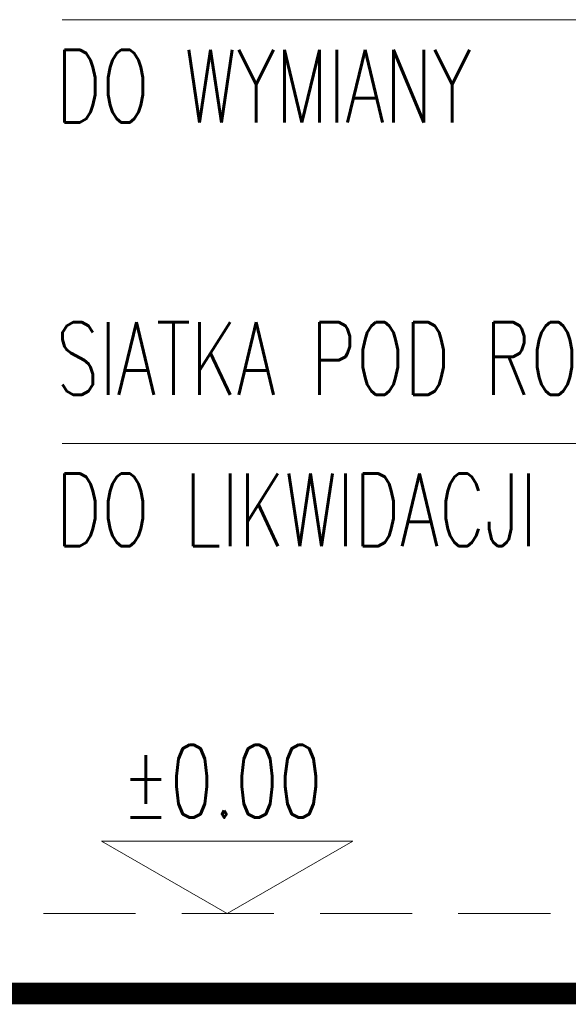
# Model space of a CAD drawing. Header units: millimetres. Extents: x 14400 to 93787, y -21104 to 39413.
# Tile 22 of 256: x 22995 to 23070, y 9741 to 9876. Entities that reach past the tile are written whole.
import ezdxf
from ezdxf.enums import TextEntityAlignment as Align

# ---------------------------------------------------------------- set-up
doc = ezdxf.new("R2010")
doc.units = ezdxf.units.MM
doc.linetypes.add('HIDDEN', pattern=[9.525, 6.35, -3.175])
for name, color, linetype, lineweight in [('!MODUS_OPIS', 3, 'Continuous', 13), ('__MODUS_ŚCIANY', 2, 'Continuous', 35), ('Opis', 8, 'Continuous', 13)]:
    doc.layers.add(name, color=color, linetype=linetype, lineweight=lineweight)
doc.styles.add('ARCHETYP', font='romans.shx', dxfattribs={"height": 15})
doc.styles.add('TXT', font='simplex.shx', dxfattribs={"width": 0.8})

msp = doc.modelspace()

# ---------------------------------------------------------------- linework, layer by layer
at = {"layer": '!MODUS_OPIS'}
msp.add_lwpolyline([(23023.35577, 9753.23322), (23040.67627, 9763.23322), (23006.03526, 9763.23322)], close=True, dxfattribs=at)
at = {"layer": '!MODUS_OPIS', "linetype": 'HIDDEN', "ltscale": 2}
msp.add_lwpolyline([(23639.40184, 9753.23322), (22997.375, 9753.23322)], dxfattribs=at)
at = {"layer": '__MODUS_ŚCIANY', "ltscale": 2, "const_width": 3}
msp.add_lwpolyline([(22482.72843, 9742.23322), (23135.03227, 9742.23322), (23219.34561, 9747.23322), (23815.53999, 9747.23322)], dxfattribs=at)
at = {"layer": 'Opis'}
for points in [[(23000.63254, 9876.43693), (23163.99192, 9876.43693)], [(23000.63254, 9818.04113), (23163.99192, 9818.04113)]]:
    msp.add_lwpolyline(points, dxfattribs=at)

# ---------------------------------------------------------------- texts
at = {"layer": '!MODUS_OPIS', "style": 'TXT', "width": 0.7}
msp.add_text('%%P0.00', height=10, dxfattribs=at).set_placement((23022.67052, 9766.47752), align=Align.CENTER)
at = {"layer": 'Opis', "style": 'ARCHETYP', "width": 0.7}
for s, p in [('DO WYMIANY', (22999.76188, 9862.28262)), ('SIATKA POD ROŚLINNOŚĆ-', (22999.76188, 9824.74195)), ('DO LIKWIDACJI', (22999.76188, 9803.88682))]:
    msp.add_text(s, height=10, rotation=360, dxfattribs=at).set_placement(p)

doc.saveas('drawing.dxf')
